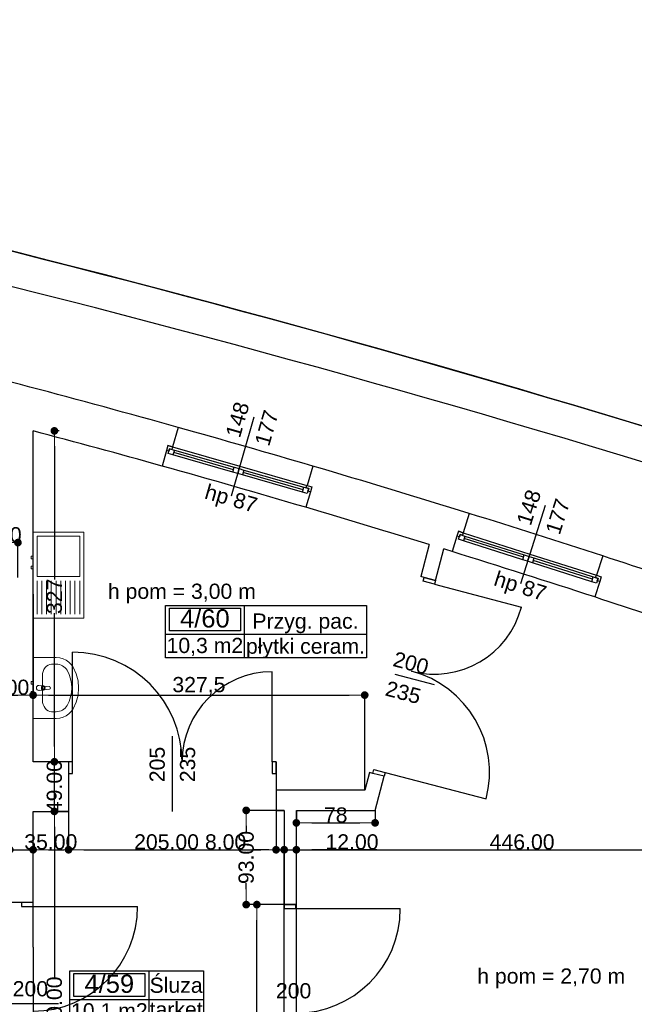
# Model space of a CAD drawing. Header units: millimetres. Extents: x -175445 to -20415, y -559200 to 231527.
# Tile 128 of 256: x -103991 to -97920, y -162165 to -152445. Entities that reach past the tile are written whole.
import ezdxf
from ezdxf.enums import TextEntityAlignment as Align

# ---------------------------------------------------------------- set-up
doc = ezdxf.new("R2010")
doc.units = ezdxf.units.MM
doc.header["$MEASUREMENT"] = 0
for name, color, linetype in [('Drzwi', 7, 'Continuous'), ('Obiekt', 7, 'Continuous'), ('Okno', 7, 'Continuous'), ('Strefa', 7, 'Continuous'), ('Strop', 7, 'Continuous'), ('Tekst', 7, 'Continuous'), ('Wymiary', 63, 'Continuous'), ('Ściana', 7, 'Continuous')]:
    doc.layers.add(name, color=color, linetype=linetype)
doc.styles.add('Arial', font='txt')
doc.styles.add('Times new roman', font='txt')
doc.dimstyles.new('GENERATED_STYLE__1', dxfattribs={"dimtxt": 150, "dimasz": 152, "dimexe": 0.18, "dimexo": 0, "dimgap": 0.09, "dimtad": 1, "dimtih": 1, "dimtoh": 1, "dimlfac": 0.1, "dimzin": 0, "dimdsep": 46, "dimtxsty": 'Arial', "dimblk": 'ARROWHEAD_11', "dimblk1": 'ARROWHEAD_11', "dimblk2": 'ARROWHEAD_11', "dimcen": 0.09, "dimclrd": 114, "dimclre": 114, "dimclrt": 114, "dimazin": 0, "dimtfac": 1, "dimtdec": 4, "dimtmove": 0, "dimatfit": 3, "dimfxl": 1, "dimtolj": 1, "dimtzin": 0, "dimarcsym": 0})
doc.dimstyles.new('GENERATED_STYLE__2', dxfattribs={"dimtxt": 150, "dimasz": 152, "dimexe": 0.18, "dimexo": 0, "dimgap": 0.09, "dimtad": 1, "dimlfac": 0.1, "dimzin": 0, "dimdsep": 46, "dimtxsty": 'Arial', "dimblk": 'ARROWHEAD_11', "dimblk1": 'ARROWHEAD_11', "dimblk2": 'ARROWHEAD_11', "dimcen": 0.09, "dimclrd": 114, "dimclre": 114, "dimclrt": 114, "dimazin": 0, "dimtfac": 1, "dimtdec": 4, "dimtmove": 0, "dimatfit": 3, "dimfxl": 1, "dimtolj": 1, "dimtzin": 0, "dimarcsym": 0})
doc.dimstyles.new('GENERATED_STYLE__3', dxfattribs={"dimtxt": 150, "dimasz": 152, "dimexe": 0.18, "dimexo": 0, "dimgap": 0.09, "dimtad": 1, "dimlfac": 0.1, "dimzin": 0, "dimdsep": 46, "dimtxsty": 'Arial', "dimblk": 'ARROWHEAD_11', "dimblk1": 'ARROWHEAD_11', "dimblk2": 'ARROWHEAD_11', "dimcen": 0.09, "dimclrd": 114, "dimclre": 114, "dimclrt": 114, "dimazin": 0, "dimtfac": 1, "dimtdec": 4, "dimtmove": 2, "dimatfit": 3, "dimfxl": 1, "dimtolj": 1, "dimtzin": 0, "dimarcsym": 0})

# ---------------------------------------------------------------- blocks, each defined once
blk = doc.blocks.new('Śluza_4_59_59', base_point=(-102715.4, 33253.2))
at = {"layer": 'Strefa'}
for p, q in [((-103494.5, 33536), (-102175.4, 33536)), ((-103494.5, 33017.5), (-103494.5, 33536)), ((-102715.4, 33536), (-102715.4, 33017.5)), ((-102175.4, 33536), (-102175.4, 33017.5)), ((-103455.5, 33510.1), (-102754.4, 33510.1)), ((-103455.5, 33283.8), (-103455.5, 33510.1)), ((-102754.4, 33510.1), (-102754.4, 33283.8)), ((-103494.5, 33253.2), (-102175.4, 33253.2)), ((-102754.4, 33283.8), (-103455.5, 33283.8)), ((-102175.4, 33017.5), (-103494.5, 33017.5))]:
    blk.add_line(p, q, dxfattribs=at)
at = {"layer": 'Strefa', "style": 'Arial'}
for tag, height, p in [('ROOM_NUMBER', 180, (-103104.9, 33408.1)), ('ROOM_NAME', 150, (-102445.4, 33393.4)), ('floor_f', 150, (-102445.4, 33154.5)), ('ROOM_CALC_AREA', 150, (-103104.9, 33141.1))]:
    blk.add_attdef(tag, text='', height=height, dxfattribs=at).set_placement(p, align=Align.MIDDLE_CENTER)
blk = doc.blocks.new('Przyg. pac._4_60_60', base_point=(-101771.9, 36859.7))
at = {"layer": 'Strefa'}
for p, q in [((-102551, 37142.6), (-100563.8, 37142.6)), ((-102551, 36624), (-102551, 37142.6)), ((-101771.9, 37142.6), (-101771.9, 36624)), ((-100563.8, 37142.6), (-100563.8, 36624)), ((-102512, 37116.6), (-101810.9, 37116.6)), ((-102512, 36890.3), (-102512, 37116.6)), ((-101810.9, 37116.6), (-101810.9, 36890.3)), ((-102551, 36859.7), (-100563.8, 36859.7)), ((-101810.9, 36890.3), (-102512, 36890.3)), ((-100563.8, 36624), (-102551, 36624))]:
    blk.add_line(p, q, dxfattribs=at)
at = {"layer": 'Strefa', "style": 'Arial'}
for tag, height, p in [('ROOM_NUMBER', 180, (-102161.5, 37014.6)), ('ROOM_NAME', 150, (-101167.8, 36988.1)), ('ROOM_CALC_AREA', 150, (-102161.5, 36747.6)), ('floor_f', 150, (-101167.8, 36740.6))]:
    blk.add_attdef(tag, text='', height=height, dxfattribs=at).set_placement(p, align=Align.MIDDLE_CENTER)
blk = doc.blocks.new('ARROWHEAD_11')
at = {"color": 0, "linetype": 'Continuous', "lineweight": 0}
blk.add_line((0, 0), (-1, 0), dxfattribs=at)
at = {"color": 0, "linetype": 'Continuous', "lineweight": 0, "const_width": 0.25, "flags": 128}
blk.add_lwpolyline([(-0.125, 0, 1), (0.125, 0, 1)], format="xyb", close=True, dxfattribs=at)
blk = doc.blocks.new('*D1188')
at = {"layer": 'Defpoints', "color": 0}
for p in [(-103858, -160639.1), (-104088, -161600.6), (-103858, -161600.6)]:
    blk.add_point(p, dxfattribs=at)
at = {"layer": 'Wymiary', "color": 114, "lineweight": -2}
for p, q in [((-104900.3, -160639.1), (-104392, -160639.1)), ((-104392, -160639.1), (-104240, -160639.1)), ((-104088, -161600.6), (-104088, -160639)), ((-104088, -160639.1), (-103858, -160639.1)), ((-103858, -161600.6), (-103858, -160639)), ((-103706, -160639.1), (-103554, -160639.1))]:
    blk.add_line(p, q, dxfattribs=at)
at = {"layer": 'Wymiary', "color": 114, "lineweight": -2, "xscale": 152, "yscale": 152, "zscale": 152}
blk.add_blockref('ARROWHEAD_11', (-104088, -160639.1), dxfattribs=at)
at = {"layer": 'Wymiary', "color": 114, "lineweight": -2, "xscale": 152, "yscale": 152, "zscale": 152, "rotation": 180}
blk.add_blockref('ARROWHEAD_11', (-103858, -160639.1), dxfattribs=at)
at = {"layer": 'Wymiary', "color": 114, "lineweight": 13, "insert": (-104646.2, -160562.4), "char_height": 150, "attachment_point": 5, "style": 'Arial'}
blk.add_mtext('\\A1;23.00', dxfattribs=at)
blk = doc.blocks.new('*D1189')
at = {"layer": 'Defpoints', "color": 0}
for p in [(-103508, -160260.6), (-103508, -160639.1), (-103858, -161600.6)]:
    blk.add_point(p, dxfattribs=at)
at = {"layer": 'Wymiary', "color": 114, "lineweight": -2}
for p, q in [((-103508, -160260.6), (-103508, -160639.3)), ((-103858, -161600.6), (-103858, -160639)), ((-103706, -160639.1), (-103660, -160639.1))]:
    blk.add_line(p, q, dxfattribs=at)
at = {"layer": 'Wymiary', "color": 114, "lineweight": -2, "xscale": 152, "yscale": 152, "zscale": 152, "rotation": 180}
blk.add_blockref('ARROWHEAD_11', (-103858, -160639.1), dxfattribs=at)
at = {"layer": 'Wymiary', "color": 114, "lineweight": -2, "xscale": 152, "yscale": 152, "zscale": 152}
blk.add_blockref('ARROWHEAD_11', (-103508, -160639.1), dxfattribs=at)
at = {"layer": 'Wymiary', "color": 114, "lineweight": 13, "insert": (-103683, -160562.4), "char_height": 150, "attachment_point": 5, "style": 'Arial'}
blk.add_mtext('\\A1;35.00', dxfattribs=at)
blk = doc.blocks.new('*D1190')
at = {"layer": 'Defpoints', "color": 0}
for p in [(-103508, -160260.6), (-101458, -160250.6), (-101458, -160639.1)]:
    blk.add_point(p, dxfattribs=at)
at = {"layer": 'Wymiary', "color": 114, "lineweight": -2}
for p, q in [((-103508, -160260.6), (-103508, -160639.3)), ((-101458, -160250.6), (-101458, -160639.3)), ((-103356, -160639.1), (-101610, -160639.1))]:
    blk.add_line(p, q, dxfattribs=at)
at = {"layer": 'Wymiary', "color": 114, "lineweight": -2, "xscale": 152, "yscale": 152, "zscale": 152, "rotation": 180}
blk.add_blockref('ARROWHEAD_11', (-103508, -160639.1), dxfattribs=at)
at = {"layer": 'Wymiary', "color": 114, "lineweight": -2, "xscale": 152, "yscale": 152, "zscale": 152}
blk.add_blockref('ARROWHEAD_11', (-101458, -160639.1), dxfattribs=at)
at = {"layer": 'Wymiary', "color": 114, "lineweight": 13, "insert": (-102539.9, -160562.5), "char_height": 150, "attachment_point": 5, "style": 'Arial'}
blk.add_mtext('\\A1;205.00', dxfattribs=at)
blk = doc.blocks.new('*D1191')
at = {"layer": 'Defpoints', "color": 0}
for p in [(-101458, -160250.6), (-101378, -160639.1), (-101378, -169610.6)]:
    blk.add_point(p, dxfattribs=at)
at = {"layer": 'Wymiary', "color": 114, "lineweight": -2}
for p, q in [((-101458, -160250.6), (-101458, -160639.3)), ((-102151.4, -160639.1), (-101762, -160639.1)), ((-101762, -160639.1), (-101610, -160639.1)), ((-101458, -160639.1), (-101378, -160639.1)), ((-101378, -169610.6), (-101378, -160639)), ((-101226, -160639.1), (-101074, -160639.1))]:
    blk.add_line(p, q, dxfattribs=at)
at = {"layer": 'Wymiary', "color": 114, "lineweight": -2, "xscale": 152, "yscale": 152, "zscale": 152}
blk.add_blockref('ARROWHEAD_11', (-101458, -160639.1), dxfattribs=at)
at = {"layer": 'Wymiary', "color": 114, "lineweight": -2, "xscale": 152, "yscale": 152, "zscale": 152, "rotation": 180}
blk.add_blockref('ARROWHEAD_11', (-101378, -160639.1), dxfattribs=at)
at = {"layer": 'Wymiary', "color": 114, "lineweight": 13, "insert": (-101956.8, -160562.5), "char_height": 150, "attachment_point": 5, "style": 'Arial'}
blk.add_mtext('\\A1;8.00', dxfattribs=at)
blk = doc.blocks.new('*D1192')
at = {"layer": 'Defpoints', "color": 0}
for p in [(-101258, -160639.1), (-101378, -169610.6), (-101258, -169610.6)]:
    blk.add_point(p, dxfattribs=at)
at = {"layer": 'Wymiary', "color": 114, "lineweight": -2}
for p, q in [((-101530, -160639.1), (-101682, -160639.1)), ((-101378, -169610.6), (-101378, -160639)), ((-101378, -160639.1), (-101258, -160639.1)), ((-101258, -169610.6), (-101258, -160639)), ((-100954, -160639.1), (-101106, -160639.1)), ((-100462.4, -160639.1), (-100954, -160639.1))]:
    blk.add_line(p, q, dxfattribs=at)
at = {"layer": 'Wymiary', "color": 114, "lineweight": -2, "xscale": 152, "yscale": 152, "zscale": 152}
blk.add_blockref('ARROWHEAD_11', (-101378, -160639.1), dxfattribs=at)
at = {"layer": 'Wymiary', "color": 114, "lineweight": -2, "xscale": 152, "yscale": 152, "zscale": 152, "rotation": 180}
blk.add_blockref('ARROWHEAD_11', (-101258, -160639.1), dxfattribs=at)
at = {"layer": 'Wymiary', "color": 114, "lineweight": 13, "insert": (-100708.2, -160562.5), "char_height": 150, "attachment_point": 5, "style": 'Arial'}
blk.add_mtext('\\A1;12.00', dxfattribs=at)
blk = doc.blocks.new('*D1193')
at = {"layer": 'Defpoints', "color": 0}
for p in [(-96798, -160639.1), (-96798, -160665.6), (-101258, -169610.6)]:
    blk.add_point(p, dxfattribs=at)
at = {"layer": 'Wymiary', "color": 114, "lineweight": -2}
for p, q in [((-101258, -169610.6), (-101258, -160639)), ((-101106, -160639.1), (-96950, -160639.1)), ((-96798, -160665.6), (-96798, -160639))]:
    blk.add_line(p, q, dxfattribs=at)
at = {"layer": 'Wymiary', "color": 114, "lineweight": -2, "xscale": 152, "yscale": 152, "zscale": 152, "rotation": 180}
blk.add_blockref('ARROWHEAD_11', (-101258, -160639.1), dxfattribs=at)
at = {"layer": 'Wymiary', "color": 114, "lineweight": -2, "xscale": 152, "yscale": 152, "zscale": 152}
blk.add_blockref('ARROWHEAD_11', (-96798, -160639.1), dxfattribs=at)
at = {"layer": 'Wymiary', "color": 114, "lineweight": 13, "insert": (-99028, -160562.5), "char_height": 150, "attachment_point": 5, "style": 'Arial'}
blk.add_mtext('\\A1;446.00', dxfattribs=at)
blk = doc.blocks.new('*D1225')
at = {"layer": 'Defpoints', "color": 0}
for p in [(-104088, -161600.6), (-103858, -161600.6), (-103858, -162975.4)]:
    blk.add_point(p, dxfattribs=at)
at = {"layer": 'Wymiary', "color": 114, "lineweight": -2}
for p, q in [((-104088, -161600.6), (-104088, -162975.6)), ((-103858, -161600.6), (-103858, -162975.6)), ((-104900.3, -162975.4), (-104392, -162975.4)), ((-104392, -162975.4), (-104240, -162975.4)), ((-104088, -162975.4), (-103858, -162975.4)), ((-103706, -162975.4), (-103554, -162975.4))]:
    blk.add_line(p, q, dxfattribs=at)
at = {"layer": 'Wymiary', "color": 114, "lineweight": -2, "xscale": 152, "yscale": 152, "zscale": 152}
blk.add_blockref('ARROWHEAD_11', (-104088, -162975.4), dxfattribs=at)
at = {"layer": 'Wymiary', "color": 114, "lineweight": -2, "xscale": 152, "yscale": 152, "zscale": 152, "rotation": 180}
blk.add_blockref('ARROWHEAD_11', (-103858, -162975.4), dxfattribs=at)
at = {"layer": 'Wymiary', "color": 114, "lineweight": 13, "insert": (-104646.2, -162898.6), "char_height": 150, "attachment_point": 5, "style": 'Arial'}
blk.add_mtext('\\A1;23.00', dxfattribs=at)
blk = doc.blocks.new('*D1226')
at = {"layer": 'Defpoints', "color": 0}
for p in [(-103858, -161600.6), (-101378, -162975.4), (-101378, -169610.6)]:
    blk.add_point(p, dxfattribs=at)
at = {"layer": 'Wymiary', "color": 114, "lineweight": -2}
for p, q in [((-103858, -161600.6), (-103858, -162975.6)), ((-103706, -162975.4), (-101530, -162975.4)), ((-101378, -169610.6), (-101378, -162975.2))]:
    blk.add_line(p, q, dxfattribs=at)
at = {"layer": 'Wymiary', "color": 114, "lineweight": -2, "xscale": 152, "yscale": 152, "zscale": 152, "rotation": 180}
blk.add_blockref('ARROWHEAD_11', (-103858, -162975.4), dxfattribs=at)
at = {"layer": 'Wymiary', "color": 114, "lineweight": -2, "xscale": 152, "yscale": 152, "zscale": 152}
blk.add_blockref('ARROWHEAD_11', (-101378, -162975.4), dxfattribs=at)
at = {"layer": 'Wymiary', "color": 114, "lineweight": 13, "insert": (-102731.8, -162898.7), "char_height": 150, "attachment_point": 5, "style": 'Arial'}
blk.add_mtext('\\A1;248.00', dxfattribs=at)
blk = doc.blocks.new('*D1334')
at = {"layer": 'Defpoints', "color": 0}
for p in [(-103858, -158117.5), (-104458, -158995.6), (-103858, -159112.8)]:
    blk.add_point(p, dxfattribs=at)
at = {"layer": 'Wymiary', "color": 114, "lineweight": -2}
for p, q in [((-103858, -158117.5), (-103858, -159113)), ((-104458, -158995.6), (-104458, -159113)), ((-104306, -159112.8), (-104010, -159112.8))]:
    blk.add_line(p, q, dxfattribs=at)
at = {"layer": 'Wymiary', "color": 114, "lineweight": -2, "xscale": 152, "yscale": 152, "zscale": 152, "rotation": 180}
blk.add_blockref('ARROWHEAD_11', (-104458, -159112.8), dxfattribs=at)
at = {"layer": 'Wymiary', "color": 114, "lineweight": -2, "xscale": 152, "yscale": 152, "zscale": 152}
blk.add_blockref('ARROWHEAD_11', (-103858, -159112.8), dxfattribs=at)
at = {"layer": 'Wymiary', "color": 114, "lineweight": 13, "insert": (-104158, -159036.2), "char_height": 150, "attachment_point": 5, "style": 'Arial'}
blk.add_mtext('\\A1;60.00', dxfattribs=at)
blk = doc.blocks.new('*D1335')
at = {"layer": 'Defpoints', "color": 0}
for p in [(-103858, -158117.5), (-100582.7, -159112.8), (-100582.7, -160050.6)]:
    blk.add_point(p, dxfattribs=at)
at = {"layer": 'Wymiary', "color": 114, "lineweight": -2}
for p, q in [((-103858, -158117.5), (-103858, -159113)), ((-103706, -159112.8), (-100734.7, -159112.8)), ((-100582.7, -160050.6), (-100582.7, -159112.7))]:
    blk.add_line(p, q, dxfattribs=at)
at = {"layer": 'Wymiary', "color": 114, "lineweight": -2, "xscale": 152, "yscale": 152, "zscale": 152, "rotation": 180}
blk.add_blockref('ARROWHEAD_11', (-103858, -159112.8), dxfattribs=at)
at = {"layer": 'Wymiary', "color": 114, "lineweight": -2, "xscale": 152, "yscale": 152, "zscale": 152}
blk.add_blockref('ARROWHEAD_11', (-100582.7, -159112.8), dxfattribs=at)
at = {"layer": 'Wymiary', "color": 114, "lineweight": 13, "insert": (-102220.4, -159022.6), "char_height": 150, "attachment_point": 5, "style": 'Arial'}
blk.add_mtext('\\A1;327,5', dxfattribs=at)
blk = doc.blocks.new('*D1336')
at = {"layer": 'Defpoints', "color": 0}
for p in [(-104008, -157606.9), (-104458, -157950.6), (-104008, -157950.6)]:
    blk.add_point(p, dxfattribs=at)
at = {"layer": 'Wymiary', "color": 114, "lineweight": -2}
for p, q in [((-104458, -157950.6), (-104458, -157606.8)), ((-104306, -157606.9), (-104160, -157606.9)), ((-104008, -157950.6), (-104008, -157606.8))]:
    blk.add_line(p, q, dxfattribs=at)
at = {"layer": 'Wymiary', "color": 114, "lineweight": -2, "xscale": 152, "yscale": 152, "zscale": 152, "rotation": 180}
blk.add_blockref('ARROWHEAD_11', (-104458, -157606.9), dxfattribs=at)
at = {"layer": 'Wymiary', "color": 114, "lineweight": -2, "xscale": 152, "yscale": 152, "zscale": 152}
blk.add_blockref('ARROWHEAD_11', (-104008, -157606.9), dxfattribs=at)
at = {"layer": 'Wymiary', "color": 114, "lineweight": 13, "insert": (-104233, -157530.3), "char_height": 150, "attachment_point": 5, "style": 'Arial'}
blk.add_mtext('\\A1;45.00', dxfattribs=at)
blk = doc.blocks.new('*D1389')
at = {"layer": 'Defpoints', "color": 0}
for p in [(-101258, -160250.6), (-100480.1, -160250.6), (-100480.1, -160373.6)]:
    blk.add_point(p, dxfattribs=at)
at = {"layer": 'Wymiary', "color": 114, "lineweight": -2}
for p, q in [((-101258, -160250.6), (-101258, -160373.8)), ((-100480.1, -160250.6), (-100480.1, -160373.8)), ((-101106, -160373.6), (-100632.1, -160373.6))]:
    blk.add_line(p, q, dxfattribs=at)
at = {"layer": 'Wymiary', "color": 114, "lineweight": -2, "xscale": 152, "yscale": 152, "zscale": 152, "rotation": 180}
blk.add_blockref('ARROWHEAD_11', (-101258, -160373.6), dxfattribs=at)
at = {"layer": 'Wymiary', "color": 114, "lineweight": -2, "xscale": 152, "yscale": 152, "zscale": 152}
blk.add_blockref('ARROWHEAD_11', (-100480.1, -160373.6), dxfattribs=at)
at = {"layer": 'Wymiary', "color": 114, "lineweight": 13, "insert": (-100869.1, -160296.9), "char_height": 150, "attachment_point": 5, "style": 'Arial'}
blk.add_mtext('\\A1;78', dxfattribs=at)
blk = doc.blocks.new('*D1490')
at = {"layer": 'Defpoints', "color": 0}
for p in [(-101648, -161180.6), (-101378, -161180.6), (-101378, -163180.6)]:
    blk.add_point(p, dxfattribs=at)
at = {"layer": 'Wymiary', "color": 114, "lineweight": -2}
for p, q in [((-101378, -161180.6), (-101648.2, -161180.6)), ((-101648, -163028.6), (-101648, -161332.6)), ((-101378, -163180.6), (-101648.2, -163180.6))]:
    blk.add_line(p, q, dxfattribs=at)
at = {"layer": 'Wymiary', "color": 114, "lineweight": -2, "xscale": 152, "yscale": 152, "zscale": 152}
for p, rotation in [((-101648, -161180.6), 90), ((-101648, -163180.6), 270)]:
    blk.add_blockref('ARROWHEAD_11', p, dxfattribs=dict(at, rotation=rotation))
at = {"layer": 'Wymiary', "color": 114, "lineweight": 13, "insert": (-101753, -162557.1), "char_height": 150, "attachment_point": 5, "rotation": 90, "style": 'Arial'}
blk.add_mtext('\\A1;200.00', dxfattribs=at)
blk = doc.blocks.new('*D1491')
at = {"layer": 'Defpoints', "color": 0}
for p in [(-101753, -160250.6), (-101378, -160250.6), (-101378, -161180.6)]:
    blk.add_point(p, dxfattribs=at)
at = {"layer": 'Wymiary', "color": 114, "lineweight": -2}
for p, q in [((-101378, -160250.6), (-101753.2, -160250.6)), ((-101753, -160402.6), (-101753, -160462.7)), ((-101753, -161028.6), (-101753, -160968.6)), ((-101378, -161180.6), (-101753.2, -161180.6))]:
    blk.add_line(p, q, dxfattribs=at)
at = {"layer": 'Wymiary', "color": 114, "lineweight": -2, "xscale": 152, "yscale": 152, "zscale": 152}
for p, rotation in [((-101753, -160250.6), 90), ((-101753, -161180.6), 270)]:
    blk.add_blockref('ARROWHEAD_11', p, dxfattribs=dict(at, rotation=rotation))
at = {"layer": 'Wymiary', "color": 114, "lineweight": 13, "insert": (-101753, -160715.6), "char_height": 150, "attachment_point": 5, "rotation": 90, "style": 'Arial'}
blk.add_mtext('\\A1;93.00', dxfattribs=at)
blk = doc.blocks.new('*D1672')
at = {"layer": 'Defpoints', "color": 0}
for p in [(-103647.7, -160260.6), (-103508, -160260.6), (-103858, -164160.6)]:
    blk.add_point(p, dxfattribs=at)
at = {"layer": 'Wymiary', "color": 114, "lineweight": -2}
for p, q in [((-103508, -160260.6), (-103647.8, -160260.6)), ((-103647.7, -160412.6), (-103647.7, -161899.5)), ((-103647.7, -164008.6), (-103647.7, -162521.8)), ((-103858, -164160.6), (-103647.5, -164160.6))]:
    blk.add_line(p, q, dxfattribs=at)
at = {"layer": 'Wymiary', "color": 114, "lineweight": -2, "xscale": 152, "yscale": 152, "zscale": 152}
for p, rotation in [((-103647.7, -160260.6), 90), ((-103647.7, -164160.6), 270)]:
    blk.add_blockref('ARROWHEAD_11', p, dxfattribs=dict(at, rotation=rotation))
at = {"layer": 'Wymiary', "color": 114, "lineweight": 13, "insert": (-103647.7, -162210.6), "char_height": 150, "attachment_point": 5, "rotation": 90, "style": 'Arial'}
blk.add_mtext('\\A1;390.00', dxfattribs=at)
blk = doc.blocks.new('*D1673')
at = {"layer": 'Defpoints', "color": 0}
for p in [(-103647.7, -159770.6), (-103508, -159770.6), (-103508, -160260.6)]:
    blk.add_point(p, dxfattribs=at)
at = {"layer": 'Wymiary', "color": 114, "lineweight": -2}
for p, q in [((-103647.7, -159618.6), (-103647.7, -159466.6)), ((-103508, -159770.6), (-103647.8, -159770.6)), ((-103647.7, -160260.6), (-103647.7, -159770.6)), ((-103508, -160260.6), (-103647.8, -160260.6)), ((-103647.7, -160412.6), (-103647.7, -160564.6))]:
    blk.add_line(p, q, dxfattribs=at)
at = {"layer": 'Wymiary', "color": 114, "lineweight": -2, "xscale": 152, "yscale": 152, "zscale": 152}
for p, rotation in [((-103647.7, -159770.6), 270), ((-103647.7, -160260.6), 90)]:
    blk.add_blockref('ARROWHEAD_11', p, dxfattribs=dict(at, rotation=rotation))
at = {"layer": 'Wymiary', "color": 114, "lineweight": 13, "insert": (-103647.7, -160015.6), "char_height": 150, "attachment_point": 5, "rotation": 90, "style": 'Arial'}
blk.add_mtext('\\A1;49.00', dxfattribs=at)
blk = doc.blocks.new('*D1674')
at = {"layer": 'Defpoints', "color": 0}
for p in [(-103647.7, -156504.1), (-103599.6, -156504.1), (-103508, -159770.6)]:
    blk.add_point(p, dxfattribs=at)
at = {"layer": 'Wymiary', "color": 114, "lineweight": -2}
for p, q in [((-103599.6, -156504.1), (-103647.8, -156504.1)), ((-103647.7, -156656.1), (-103647.7, -157971.6)), ((-103647.7, -159618.6), (-103647.7, -158303.1)), ((-103508, -159770.6), (-103647.8, -159770.6))]:
    blk.add_line(p, q, dxfattribs=at)
at = {"layer": 'Wymiary', "color": 114, "lineweight": -2, "xscale": 152, "yscale": 152, "zscale": 152}
for p, rotation in [((-103647.7, -156504.1), 90), ((-103647.7, -159770.6), 270)]:
    blk.add_blockref('ARROWHEAD_11', p, dxfattribs=dict(at, rotation=rotation))
at = {"layer": 'Wymiary', "color": 114, "lineweight": 13, "insert": (-103647.7, -158137.4), "char_height": 150, "attachment_point": 5, "rotation": 90, "style": 'Arial'}
blk.add_mtext('\\A1;327', dxfattribs=at)

msp = doc.modelspace()

# ---------------------------------------------------------------- linework, layer by layer
at = {"layer": 'Drzwi'}
for p, q in [((-100005.232, -157989.009), (-99995.074, -157950.321)), ((-99894.002, -158018.214), (-100005.232, -157989.009)), ((-99995.074, -157950.321), (-99883.844, -157979.525)), ((-99883.844, -157979.525), (-99995.074, -157950.321)), ((-99883.844, -157979.525), (-99894.002, -158018.214)), ((-99894.002, -158018.214), (-99035.113, -158243.722)), ((-103468.019, -159770.636), (-103468.019, -158688.636)), ((-101498.019, -159770.636), (-101498.019, -158882.636)), ((-103468.019, -159770.636), (-103508.019, -159770.636)), ((-103508.019, -159770.636), (-103508.019, -159885.636)), ((-103508.019, -159770.636), (-103508.019, -159885.636)), ((-103468.019, -159885.636), (-103468.019, -159770.636)), ((-101458.019, -159770.636), (-101498.019, -159770.636)), ((-101498.019, -159770.636), (-101498.019, -159885.636)), ((-101458.019, -159885.636), (-101458.019, -159770.636)), ((-101458.019, -159770.636), (-101458.019, -159885.636)), ((-103508.019, -159885.636), (-103468.019, -159885.636)), ((-101498.019, -159885.636), (-101458.019, -159885.636)), ((-100502.975, -159884.755), (-100492.817, -159846.066)), ((-100391.745, -159913.959), (-100502.975, -159884.755)), ((-100391.745, -159913.959), (-100502.975, -159884.755)), ((-100492.817, -159846.066), (-100381.587, -159875.271)), ((-100381.587, -159875.271), (-100391.745, -159913.959)), ((-100381.587, -159875.271), (-99383.419, -160137.348)), ((-103973.019, -161160.636), (-103973.019, -161200.636)), ((-103858.019, -161160.636), (-103973.019, -161160.636)), ((-103858.019, -161160.636), (-103973.019, -161160.636)), ((-103973.019, -161200.636), (-103858.019, -161200.636)), ((-103858.019, -161200.636), (-103858.019, -161160.636)), ((-103858.019, -161200.636), (-102826.019, -161200.636)), ((-101378.019, -161180.636), (-101378.019, -161220.636)), ((-101263.019, -161180.636), (-101378.019, -161180.636)), ((-101378.019, -161180.636), (-101263.019, -161180.636)), ((-101378.019, -161220.636), (-101263.019, -161220.636)), ((-101263.019, -161220.636), (-101263.019, -161180.636)), ((-101263.019, -161220.636), (-100231.019, -161220.636))]:
    msp.add_line(p, q, dxfattribs=at)
for centre, radius, start, end in [((-99894.002, -158018.214), 888, 255.2885832, 345.2885832), ((-103468.019, -159770.636), 1082, 0, 90), ((-101498.019, -159770.636), 888, 90, 180), ((-100381.587, -159875.271), 1032, 345.2885832, 75.2885832), ((-103858.019, -161200.636), 1032, 270, 0), ((-101263.019, -161220.636), 1032, 270, 0)]:
    msp.add_arc(centre, radius, start, end, dxfattribs=at)
at = {"layer": 'Obiekt'}
for p, q in [((-101677.69, -156369.976), (-101901.109, -157148.555)), ((-98799.171, -157240.821), (-99044.808, -158012.677)), ((-99894.657, -159010.58), (-100282.877, -158908.65)), ((-102483.019, -159519.258), (-102483.019, -160260.636)), ((-103606.64, -162160.636), (-104088.019, -162160.636))]:
    msp.add_line(p, q, dxfattribs=at)
at = {"layer": 'Obiekt', "lineweight": 5}
for p, q in [((-103858.019, -157927.803), (-103858.019, -157502.803)), ((-103858.019, -157502.803), (-103358.019, -157502.803)), ((-103818.019, -157542.803), (-103398.019, -157542.803)), ((-103818.019, -157742.803), (-103818.019, -157542.803)), ((-103398.019, -157542.803), (-103398.019, -157942.803)), ((-103358.019, -157502.803), (-103358.019, -158352.803)), ((-103878.019, -157739.303), (-103858.019, -157739.303)), ((-103878.019, -157766.303), (-103878.019, -157739.303)), ((-103858.019, -157739.303), (-103858.019, -157766.303)), ((-103818.019, -157942.803), (-103818.019, -157742.803)), ((-103858.019, -157766.303), (-103878.019, -157766.303)), ((-103878.019, -157839.303), (-103858.019, -157839.303)), ((-103878.019, -157866.303), (-103878.019, -157839.303)), ((-103858.019, -157839.303), (-103858.019, -157866.303)), ((-103858.019, -157866.303), (-103878.019, -157866.303)), ((-103858.019, -158352.803), (-103858.019, -157927.803)), ((-103398.019, -157942.803), (-103818.019, -157942.803)), ((-103818.019, -157982.803), (-103818.019, -158312.803)), ((-103771.352, -157982.803), (-103771.352, -158312.803)), ((-103724.685, -157982.803), (-103724.685, -158312.803)), ((-103678.019, -157982.803), (-103678.019, -158312.803)), ((-103631.352, -157982.803), (-103631.352, -158312.803)), ((-103584.685, -157982.803), (-103584.685, -158312.803)), ((-103538.019, -157982.803), (-103538.019, -158312.803)), ((-103491.352, -157982.803), (-103491.352, -158312.803)), ((-103444.685, -157982.803), (-103444.685, -158312.803)), ((-103398.019, -157982.803), (-103398.019, -158312.803)), ((-103358.019, -158352.803), (-103858.019, -158352.803)), ((-103628.928, -158741.908), (-103858.019, -158741.908)), ((-103858.019, -158741.908), (-103858.019, -159341.908)), ((-103674.746, -158807.125), (-103628.928, -158807.125)), ((-103595.206, -158744.803), (-103628.928, -158741.908)), ((-103562.562, -158753.395), (-103595.206, -158744.803)), ((-103532.038, -158767.409), (-103562.562, -158753.395)), ((-103504.612, -158786.399), (-103532.038, -158767.409)), ((-103481.158, -158809.756), (-103504.612, -158786.399)), ((-103462.428, -158836.734), (-103481.158, -158809.756)), ((-103432.487, -158901.926), (-103462.428, -158836.734)), ((-103414.188, -158970.946), (-103432.487, -158901.926)), ((-103858.019, -158978.408), (-103878.019, -158978.408)), ((-103878.019, -158978.408), (-103878.019, -159005.408)), ((-103878.019, -159005.408), (-103858.019, -159005.408)), ((-103858.019, -159005.408), (-103858.019, -158978.408)), ((-103765.701, -158923.082), (-103765.701, -159160.734)), ((-103408.032, -159041.908), (-103414.188, -158970.946)), ((-103858.019, -159078.408), (-103878.019, -159078.408)), ((-103878.019, -159078.408), (-103878.019, -159105.408)), ((-103878.019, -159105.408), (-103858.019, -159105.408)), ((-103858.019, -159105.408), (-103858.019, -159078.408)), ((-103758.748, -159020.908), (-103800.701, -159016.908)), ((-103800.701, -159066.908), (-103758.748, -159062.908)), ((-103775.79, -159028.308), (-103760.92, -159028.308)), ((-103775.79, -159055.508), (-103775.79, -159028.308)), ((-103760.92, -159055.508), (-103775.79, -159055.508)), ((-103696.301, -159030.808), (-103749.234, -159024.178)), ((-103749.234, -159059.638), (-103696.301, -159053.008)), ((-103414.188, -159112.869), (-103408.032, -159041.908)), ((-103462.428, -159247.082), (-103432.487, -159181.89)), ((-103432.487, -159181.89), (-103414.188, -159112.869)), ((-103674.746, -159276.69), (-103628.928, -159276.69)), ((-103532.038, -159316.406), (-103504.612, -159297.417)), ((-103504.612, -159297.417), (-103481.158, -159274.06)), ((-103481.158, -159274.06), (-103462.428, -159247.082)), ((-103858.019, -159341.908), (-103628.928, -159341.908)), ((-103628.928, -159341.908), (-103595.206, -159339.013)), ((-103595.206, -159339.013), (-103562.562, -159330.421)), ((-103562.562, -159330.421), (-103532.038, -159316.406))]:
    msp.add_line(p, q, dxfattribs=at)
for centre, radius, start, end in [((-103800.701, -159041.908), 25, 90, 270), ((-103760.92, -159041.908), 13.6, 270, 90), ((-103760.648, -159041.908), 21.086, 57.2289746, 84.8303928), ((-103760.648, -159041.908), 21.086, 275.1696072, 302.7710254), ((-103760.648, -159041.908), 21.086, 302.7710254, 57.2289746), ((-103697.691, -159041.908), 11.187, 277.1389248, 82.8610752)]:
    msp.add_arc(centre, radius, start, end, dxfattribs=at)
for centre, major_axis, ratio, start_param, end_param in [((-103674.746, -158923.212), (0, 116.066), 0.78364566, 0, 1.57079633), ((-103628.928, -158923.056), (121.2, 0), 0.95652174, 0.49697483, 1.57079633), ((-103858.019, -159041.908), (381.818, 0), 0.95652174, 5.78621047, 6.78016015), ((-103674.746, -159160.604), (0, 116.066), 0.78364566, 1.57079633, 3.14159265), ((-103628.928, -159160.76), (121.2, 0), 0.95652174, 4.71238898, 5.78621048)]:
    msp.add_ellipse(centre, major_axis=major_axis, ratio=ratio, start_param=start_param, end_param=end_param, dxfattribs=at)
for p in [(-103800.701, -159066.908), (-103758.748, -159020.908), (-103749.234, -159059.638), (-103696.301, -159030.808)]:
    msp.add_point(p, dxfattribs=at)
at = {"layer": 'Okno'}
for p, q in [((-102527.961, -156648.891), (-102541.411, -156697.049)), ((-102527.62, -156648.989), (-102541.411, -156697.049)), ((-102527.961, -156648.891), (-102479.56, -156662.78)), ((-102479.991, -156662.656), (-102527.961, -156648.891)), ((-102524.277, -156727.975), (-102510.486, -156679.915)), ((-102510.486, -156679.915), (-102517.381, -156703.945)), ((-102486.455, -156686.81), (-102510.486, -156679.915)), ((-102510.486, -156679.915), (-102462.425, -156693.706)), ((-102479.56, -156662.78), (-102486.455, -156686.81)), ((-102479.56, -156662.78), (-101816.326, -156853.1)), ((-102517.381, -156703.945), (-102541.411, -156697.049)), ((-102476.216, -156741.766), (-102524.277, -156727.975)), ((-102462.425, -156693.706), (-102476.216, -156741.766)), ((-101885.074, -156911.399), (-102476.216, -156741.766)), ((-101885.074, -156911.399), (-102476.216, -156741.766)), ((-101878.178, -156887.369), (-102469.321, -156717.736)), ((-102462.425, -156693.706), (-101871.282, -156863.339)), ((-101885.074, -156911.399), (-101871.282, -156863.339)), ((-101871.282, -156863.339), (-101823.222, -156877.13)), ((-101816.326, -156853.1), (-101153.093, -157043.42)), ((-101837.013, -156925.191), (-101885.074, -156911.399)), ((-101837.013, -156925.191), (-101823.222, -156877.13)), ((-101823.222, -156877.13), (-101837.013, -156925.191)), ((-101788.953, -156938.982), (-101837.013, -156925.191)), ((-101823.222, -156877.13), (-101775.162, -156890.922)), ((-101775.162, -156890.922), (-101788.953, -156938.982)), ((-101197.81, -157108.615), (-101788.953, -156938.982)), ((-101197.81, -157108.615), (-101788.953, -156938.982)), ((-101190.915, -157084.585), (-101782.057, -156914.952)), ((-101775.162, -156890.922), (-101184.019, -157060.555)), ((-101197.81, -157108.615), (-101184.019, -157060.555)), ((-101184.019, -157060.555), (-101135.959, -157074.346)), ((-101159.989, -157067.45), (-101153.093, -157043.42)), ((-101135.959, -157074.346), (-101159.989, -157067.45)), ((-101153.093, -157043.42), (-101104.692, -157057.309)), ((-101152.662, -157043.544), (-101104.692, -157057.309)), ((-101105.033, -157057.211), (-101118.824, -157105.272)), ((-101104.692, -157057.309), (-101118.824, -157105.272)), ((-101149.75, -157122.406), (-101197.81, -157108.615)), ((-101135.959, -157074.346), (-101149.75, -157122.406)), ((-101142.854, -157098.376), (-101135.959, -157074.346)), ((-101118.824, -157105.272), (-101142.854, -157098.376)), ((-99657.084, -157495.257), (-99671.909, -157543.01)), ((-99656.746, -157495.364), (-99671.909, -157543.01)), ((-99648.086, -157550.591), (-99671.909, -157543.01)), ((-99657.084, -157495.257), (-99609.101, -157510.527)), ((-99609.529, -157510.391), (-99657.084, -157495.257)), ((-99655.668, -157574.414), (-99640.505, -157526.769)), ((-99640.505, -157526.769), (-99648.086, -157550.591)), ((-99616.682, -157534.35), (-99640.505, -157526.769)), ((-99640.505, -157526.769), (-99592.859, -157541.931)), ((-99609.101, -157510.527), (-99616.682, -157534.35)), ((-99609.101, -157510.527), (-98951.593, -157719.774)), ((-99592.859, -157541.931), (-99608.022, -157589.577)), ((-99592.859, -157541.931), (-99006.82, -157728.434)), ((-99608.022, -157589.577), (-99655.668, -157574.414)), ((-99021.983, -157776.079), (-99608.022, -157589.577)), ((-99021.983, -157776.079), (-99608.022, -157589.577)), ((-99014.402, -157752.256), (-99600.441, -157565.754)), ((-99021.983, -157776.079), (-99006.82, -157728.434)), ((-99006.82, -157728.434), (-98959.175, -157743.596)), ((-98974.338, -157791.242), (-98959.175, -157743.596)), ((-98959.175, -157743.596), (-98974.338, -157791.242)), ((-98959.175, -157743.596), (-98911.529, -157758.759)), ((-98951.593, -157719.774), (-98294.086, -157929.02)), ((-98974.338, -157791.242), (-99021.983, -157776.079)), ((-98926.692, -157806.405), (-98974.338, -157791.242)), ((-98911.529, -157758.759), (-98926.692, -157806.405)), ((-98340.653, -157992.907), (-98926.692, -157806.405)), ((-98340.653, -157992.907), (-98926.692, -157806.405)), ((-98333.072, -157969.084), (-98919.111, -157782.582)), ((-98911.529, -157758.759), (-98325.49, -157945.261)), ((-98340.653, -157992.907), (-98325.49, -157945.261)), ((-98325.49, -157945.261), (-98277.845, -157960.424)), ((-98301.667, -157952.843), (-98294.086, -157929.02)), ((-98294.086, -157929.02), (-98246.103, -157944.29)), ((-98293.658, -157929.156), (-98246.103, -157944.29)), ((-98246.441, -157944.183), (-98261.603, -157991.828)), ((-98246.103, -157944.29), (-98261.603, -157991.828)), ((-98293.008, -158008.07), (-98340.653, -157992.907)), ((-98277.845, -157960.424), (-98301.667, -157952.843)), ((-98277.845, -157960.424), (-98293.008, -158008.07)), ((-98285.426, -157984.247), (-98277.845, -157960.424)), ((-98261.603, -157991.828), (-98285.426, -157984.247))]:
    msp.add_line(p, q, dxfattribs=at)
for radius, start, end in [(104642.008, 73.60997827, 74.36753218), (104232.008, 73.58260122, 74.39490922), (104642.008, 71.96797392, 72.72552782), (104232.008, 71.94059687, 72.75290487)]:
    msp.add_arc((-130623.425, -257241.03), radius, start, end, dxfattribs=at)
at = {"layer": 'Strop', "flags": 128}
msp.add_lwpolyline([(-114963.364, -152484.434, -0.034913), (-97147.904, -156667.71, -0.03139835), (-83179.127, -161981.022, -0.00358934), (-81600.813, -162721.346, -0.01554929), (-75154.286, -166178.424, -0.0168287), (-67557.968, -170885.339), (-67557.968, -174624.675), (-74808.018, -174624.675), (-74808.018, -179320.636), (-96528.019, -179320.636), (-96528.019, -180730.636), (-140258.019, -180730.636)], format="xyb", dxfattribs=at)
at = {"layer": 'Ściana'}
for p, q in [((-102426.007, -156469.728), (-102479.991, -156662.656)), ((-102527.961, -156648.891), (-102541.411, -156697.049)), ((-102479.991, -156662.656), (-102527.961, -156648.891)), ((-102541.411, -156697.049), (-102584.453, -156851.153)), ((-101096.131, -156851.346), (-101152.662, -157043.544)), ((-101152.662, -157043.544), (-101104.692, -157057.309)), ((-101104.692, -157057.309), (-101118.824, -157105.272)), ((-101118.824, -157105.272), (-101164.046, -157258.75)), ((-99550.038, -157319.088), (-99609.529, -157510.391)), ((-99671.909, -157543.01), (-99719.348, -157695.817)), ((-99657.084, -157495.257), (-99671.909, -157543.01)), ((-99609.529, -157510.391), (-99657.084, -157495.257)), ((-98231.644, -157738.657), (-98293.658, -157929.156)), ((-99995.074, -157950.321), (-100028.926, -157941.432)), ((-98293.658, -157929.156), (-98246.103, -157944.29)), ((-98246.103, -157944.29), (-98261.603, -157991.828)), ((-99883.844, -157979.525), (-99995.074, -157950.321)), ((-98261.603, -157991.828), (-98311.204, -158143.947)), ((-103508.019, -159770.636), (-103508.019, -159885.636)), ((-101458.019, -159770.636), (-101458.019, -159885.636)), ((-103508.019, -159885.636), (-103508.019, -160260.636)), ((-101458.019, -159885.636), (-101458.019, -160260.636)), ((-100502.975, -159884.755), (-100536.827, -159875.867)), ((-100391.745, -159913.959), (-100502.975, -159884.755)), ((-103973.019, -161160.636), (-104088.019, -161160.636)), ((-103858.019, -161160.636), (-103973.019, -161160.636)), ((-101378.019, -161180.636), (-101263.019, -161180.636)), ((-101263.019, -161180.636), (-101258.019, -161180.636))]:
    msp.add_line(p, q, dxfattribs=at)
at = {"layer": 'Ściana', "flags": 128}
for points in [[(-103858.019, -159770.636), (-103858.019, -156504.123)], [(-99946.034, -157625.724), (-100028.926, -157941.432)], [(-99883.844, -157979.525), (-99802.579, -157670.016)], [(-103508.019, -159770.636), (-103858.019, -159770.636)], [(-100536.827, -159875.867), (-100582.714, -160050.636)], [(-100480.142, -160250.636), (-100391.745, -159913.959)], [(-100582.714, -160050.636), (-101458.019, -160050.636)], [(-101458.019, -160050.636), (-101458.019, -160250.636)], [(-103858.019, -161160.636), (-103858.019, -160260.636)], [(-103858.019, -160260.636), (-103508.019, -160260.636)], [(-101458.019, -160250.636), (-101378.019, -160250.636)], [(-101378.019, -160250.636), (-101378.019, -161180.636)], [(-101258.019, -160250.636), (-100480.142, -160250.636)], [(-101258.019, -161180.636), (-101258.019, -160250.636)]]:
    msp.add_lwpolyline(points, dxfattribs=at)
at = {"layer": 'Ściana'}
for centre, radius, start, end in [((-135974.129, -281990.98), 131199.839, 72.78657015, 80.72275794), ((-135974.129, -281990.98), 130859.839, 72.78658978, 80.72275794), ((-130623.425, -257241.03), 104642.008, 74.36753218, 76.02958986), ((-130623.425, -257241.03), 104232.008, 74.39490922, 75.12051116), ((-130623.425, -257241.03), 104642.008, 72.72552782, 73.60997827), ((-130623.425, -257241.03), 104232.008, 72.88333381, 73.58260122), ((-130623.425, -257241.03), 104232.008, 72.75290487, 72.80080438), ((-130623.425, -257241.03), 104642.008, 71.28885706, 71.96797392), ((-130623.425, -257241.03), 104232.008, 71.28417322, 71.94059687)]:
    msp.add_arc(centre, radius, start, end, dxfattribs=at)

# ---------------------------------------------------------------- block references
at = {"layer": 'Strefa'}
ref = msp.add_blockref('Przyg. pac._4_60_60', (-101771.932, -158510.256), dxfattribs=at)
ref.add_attrib('ROOM_NAME', 'Przyg. pac.', dxfattribs={"color": 7, "height": 150, "style": 'Arial'}).set_placement((-101167.848, -158381.856), align=Align.MIDDLE_CENTER)
ref.add_attrib('ROOM_NUMBER', '4/60', dxfattribs={"color": 7, "height": 180, "style": 'Arial'}).set_placement((-102161.452, -158355.309), align=Align.MIDDLE_CENTER)
ref.add_attrib('ROOM_CALC_AREA', '10,3 m2', dxfattribs={"color": 7, "height": 150, "style": 'Arial'}).set_placement((-102161.452, -158622.31), align=Align.MIDDLE_CENTER)
ref.add_attrib('floor_f', 'płytki ceram.', dxfattribs={"color": 7, "height": 150, "style": 'Arial'}).set_placement((-101167.848, -158629.356), align=Align.MIDDLE_CENTER)
ref = msp.add_blockref('Śluza_4_59_59', (-102715.418, -162116.787), dxfattribs=at)
ref.add_attrib('ROOM_NAME', 'Śluza', dxfattribs={"color": 7, "height": 150, "style": 'Arial'}).set_placement((-102445.418, -161976.524), align=Align.MIDDLE_CENTER)
ref.add_attrib('ROOM_NUMBER', '4/59', dxfattribs={"color": 7, "height": 180, "style": 'Arial'}).set_placement((-103104.939, -161961.901), align=Align.MIDDLE_CENTER)
ref.add_attrib('ROOM_CALC_AREA', '10,1 m2', dxfattribs={"color": 7, "height": 150, "style": 'Arial'}).set_placement((-103104.939, -162228.841), align=Align.MIDDLE_CENTER)
ref.add_attrib('floor_f', 'tarket', dxfattribs={"color": 7, "height": 150, "style": 'Arial'}).set_placement((-102445.418, -162215.47), align=Align.MIDDLE_CENTER)

# ---------------------------------------------------------------- texts
at = {"layer": 'Obiekt', "char_height": 150, "attachment_point": 7, "style": 'Arial'}
for s, insert, rotation in [('\\A1;{\\fArial|b0|i0|c238|p38;148}', (-101814.017, -156582.089), 73.9887552), ('\\A1;{\\fArial|b0|i0|c238|p38;177}', (-101528.027, -156664.156), 73.9887552), ('\\A1;{\\fArial|b0|i0|c238|p38;hp 87}', (-102186.464, -157213.188), 343.9887552), ('\\A1;{\\fArial|b0|i0|c238|p38;148}', (-98941.519, -157448.94), 72.3467509), ('\\A1;{\\fArial|b0|i0|c238|p38;177}', (-98657.998, -157539.168), 72.3467509), ('\\A1;{\\fArial|b0|i0|c238|p38;hp 87}', (-99331.897, -158069.107), 342.3467509), ('\\A1;{\\fArial|b0|i0|c238|p38;200}', (-100314.424, -158825.377), 345.2885832), ('\\A1;{\\fArial|b0|i0|c238|p38;235}', (-100390.635, -159115.641), 345.2885832), ('\\A1;{\\fArial|b0|i0|c238|p38;205}', (-102555.55, -159972.296), 90), ('\\A1;{\\fArial|b0|i0|c238|p38;235}', (-102255.447, -159972.296), 90)]:
    msp.add_mtext(s, dxfattribs=dict(at, insert=insert, rotation=rotation))
for insert in [(-104059.679, -162088.104), (-101459.679, -162108.104)]:
    msp.add_mtext('\\A1;{\\fArial|b0|i0|c238|p38;200}', dxfattribs=dict(at, insert=insert))
at = {"layer": 'Tekst', "char_height": 150, "attachment_point": 2, "style": 'Times new roman'}
for s, insert in [('\\A1;{\\fArial|b0|i0|c0|p38;h pom = 3,00 m}', (-102388.717, -158012.265)), ('\\A1;{\\fArial|b0|i0|c0|p38;h pom = 2,70 m}', (-98740.611, -161810.686))]:
    msp.add_mtext(s, dxfattribs=dict(at, insert=insert))

# ---------------------------------------------------------------- dimensions: what is measured, and where the dimension line sits
at = {"layer": 'Wymiary', "lineweight": 13}
dim = msp.add_linear_dim(base=(-103647.663, -156504.123), p1=(-103508.019, -159770.636), p2=(-103599.629, -156504.123), angle=90, text='327', dimstyle='GENERATED_STYLE__2', dxfattribs=at)
dim.commit()
dim.dimension.update_dxf_attribs({"geometry": '*D1674', "text_midpoint": (-103647.663, -158137.379), "dimtype": 160, "text_rotation": 90})
for base, p1, p2, picture, middle in [((-104008.019, -157606.94), (-104458.019, -157950.636), (-104008.019, -157950.636), '*D1336', (-104233.019, -157606.94)), ((-103858.019, -159112.846), (-104458.019, -158995.636), (-103858.019, -158117.512), '*D1334', (-104158.019, -159112.846)), ((-103508.019, -160639.136), (-103858.019, -161600.636), (-103508.019, -160260.636), '*D1189', (-103683.019, -160639.136)), ((-101458.019, -160639.136), (-103508.019, -160260.636), (-101458.019, -160250.636), '*D1190', (-102539.933, -160639.136)), ((-101378.019, -160639.136), (-101458.019, -160250.636), (-101378.019, -169610.636), '*D1191', (-101956.771, -160639.136)), ((-103858.019, -160639.136), (-104088.019, -161600.636), (-103858.019, -161600.636), '*D1188', (-104646.219, -160639.136)), ((-101258.019, -160639.136), (-101378.019, -169610.636), (-101258.019, -169610.636), '*D1192', (-100708.158, -160639.136)), ((-96798.019, -160639.136), (-101258.019, -169610.636), (-96798.019, -160665.636), '*D1193', (-99028.019, -160639.136)), ((-103858.019, -162975.372), (-104088.019, -161600.636), (-103858.019, -161600.636), '*D1225', (-104646.219, -162975.372)), ((-101378.019, -162975.372), (-103858.019, -161600.636), (-101378.019, -169610.636), '*D1226', (-102731.848, -162975.372))]:
    dim = msp.add_linear_dim(base=base, p1=p1, p2=p2, dimstyle='GENERATED_STYLE__1', dxfattribs=at)
    dim.commit()
    dim.dimension.update_dxf_attribs({"geometry": picture, "text_midpoint": middle, "dimtype": 160})
for base, p1, p2, text, picture, middle in [((-100582.714, -159112.846), (-103858.019, -158117.512), (-100582.714, -160050.636), '327,5', '*D1335', (-102220.367, -159112.846)), ((-100480.142, -160373.571), (-101258.019, -160250.636), (-100480.142, -160250.636), '78', '*D1389', (-100869.08, -160373.571))]:
    dim = msp.add_linear_dim(base=base, p1=p1, p2=p2, text=text, dimstyle='GENERATED_STYLE__1', dxfattribs=at)
    dim.commit()
    dim.dimension.update_dxf_attribs({"geometry": picture, "text_midpoint": middle, "dimtype": 160})
for base, p1, p2, dimstyle, picture, middle in [((-103647.663, -159770.636), (-103508.019, -160260.636), (-103508.019, -159770.636), 'GENERATED_STYLE__2', '*D1673', (-103647.663, -160015.636)), ((-103647.663, -160260.636), (-103858.019, -164160.636), (-103508.019, -160260.636), 'GENERATED_STYLE__2', '*D1672', (-103647.663, -162210.636)), ((-101753.019, -160250.636), (-101378.019, -161180.636), (-101378.019, -160250.636), 'GENERATED_STYLE__2', '*D1491', (-101753.019, -160715.636)), ((-101648.019, -161180.636), (-101378.019, -163180.636), (-101378.019, -161180.636), 'GENERATED_STYLE__3', '*D1490', (-101753.019, -162557.123))]:
    dim = msp.add_linear_dim(base=base, p1=p1, p2=p2, angle=90, dimstyle=dimstyle, dxfattribs=at)
    dim.commit()
    dim.dimension.update_dxf_attribs({"geometry": picture, "text_midpoint": middle, "dimtype": 160, "text_rotation": 90})

doc.saveas('drawing.dxf')
